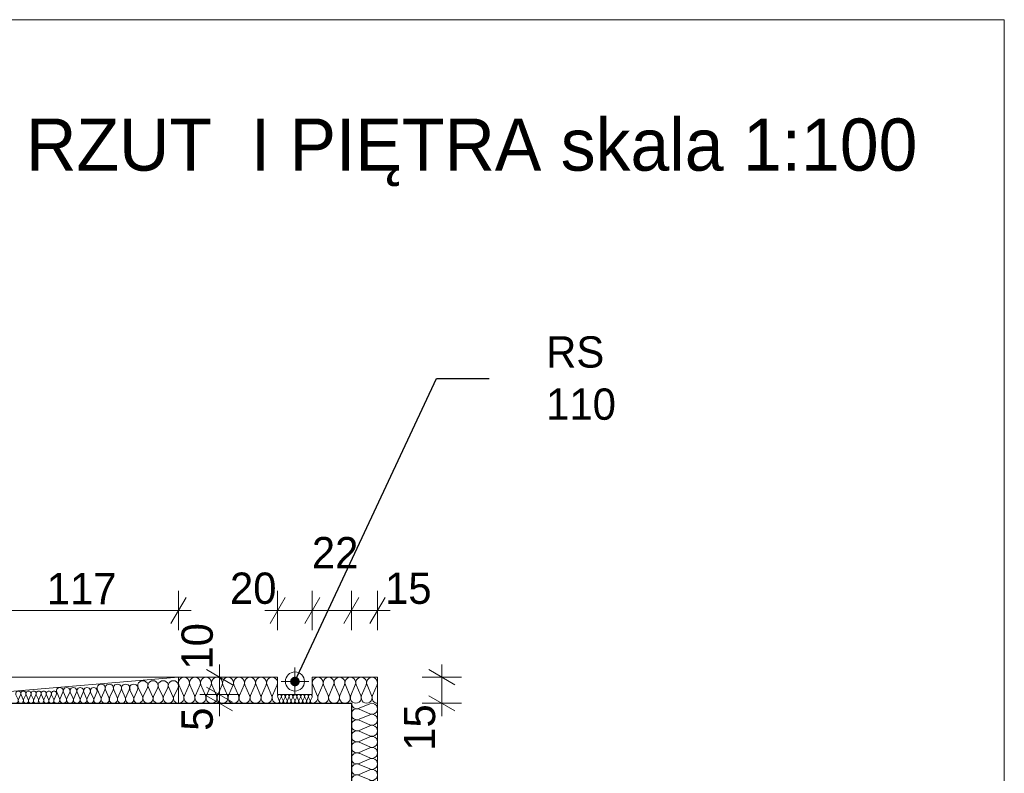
# Model space of a CAD drawing. Extents: x -21260 to 35740, y -2672 to 187028.
# Tile 93 of 120: x 30076 to 35740, y 102693 to 107028. Entities that reach past the tile are written whole.
import ezdxf

# ---------------------------------------------------------------- set-up
doc = ezdxf.new("R2010")
doc.units = 0
doc.header["$MEASUREMENT"] = 0
for name, color, linetype, lineweight in [('A-Opisy_Nr_Pióra__21', 7, 'Continuous', 13), ('ARCH TABELA_Nr_Pióra__21', 7, 'Continuous', 13), ('Arch wymiary_Nr_Pióra__5', 7, 'Continuous', 13), ('INWENT ODWODNIENIE_Nr_Pióra__21', 7, 'Continuous', 13), ('INWENT OPISY_Nr_Pióra__21', 7, 'Continuous', 13), ('INWENT.ŚCIANY_Nr_Pióra__1', 7, 'Continuous', 25)]:
    doc.layers.add(name, color=color, linetype=linetype, lineweight=lineweight)
doc.layers.add('arch izolacje_Nr_Pióra__3', color=7, linetype='Continuous', lineweight=13, true_color=0xff6600)
doc.layers.add('Arch ocieplenie_Nr_Pióra__22', color=7, linetype='Continuous', lineweight=9, true_color=0x7f7f7f)
doc.layers.add('Arch ocieplenie', color=7, linetype='Continuous')
doc.layers.add('Arch wymiary', color=7, linetype='Continuous')
doc.styles.add('GENERATED_STYLE_1', font='txt')
doc.styles.add('GENERATED_STYLE_13', font='txt')
doc.styles.add('GENERATED_STYLE_4', font='txt')
doc.dimstyles.new('GENERATED_STYLE__1', dxfattribs={"dimtxt": 179.999995, "dimasz": 114, "dimexe": 0.18, "dimexo": 0, "dimgap": 0.09, "dimtad": 1, "dimdec": 0, "dimlfac": 0.1, "dimzin": 0, "dimdsep": 46, "dimtxsty": 'GENERATED_STYLE_1', "dimblk": 'ARROWHEAD_2', "dimblk1": 'ARROWHEAD_2', "dimblk2": 'ARROWHEAD_2', "dimcen": 0.09, "dimclrd": 7, "dimclre": 7, "dimclrt": 7, "dimazin": 0, "dimtfac": 1, "dimtdec": 4, "dimtmove": 0, "dimatfit": 3, "dimfxl": 0, "dimtolj": 1, "dimtzin": 0, "dimarcsym": 0})
doc.dimstyles.new('GENERATED_STYLE__3', dxfattribs={"dimtxt": 179.999995, "dimasz": 114, "dimexe": 0.18, "dimexo": 0, "dimgap": 0.09, "dimtad": 1, "dimtih": 1, "dimtoh": 1, "dimdec": 0, "dimlfac": 0.1, "dimzin": 0, "dimdsep": 46, "dimtxsty": 'GENERATED_STYLE_1', "dimblk": 'ARROWHEAD_2', "dimblk1": 'ARROWHEAD_2', "dimblk2": 'ARROWHEAD_2', "dimcen": 0.09, "dimclrd": 7, "dimclre": 7, "dimclrt": 7, "dimazin": 0, "dimtfac": 1, "dimtdec": 4, "dimtmove": 0, "dimatfit": 3, "dimfxl": 0, "dimtolj": 1, "dimtzin": 0, "dimarcsym": 0})
doc.dimstyles.new('GENERATED_STYLE__6', dxfattribs={"dimtxt": 0.18, "dimasz": 109.44, "dimexe": 0.18, "dimexo": 0.0625, "dimgap": 0.09, "dimtad": 0, "dimtih": 1, "dimtoh": 1, "dimdec": 4, "dimzin": 0, "dimdsep": 46, "dimcen": 0.09, "dimadec": 0, "dimazin": 0, "dimtfac": 1, "dimtdec": 4, "dimtmove": 0, "dimatfit": 3, "dimldrblk": 'ARROWHEAD_11', "dimfxl": 0, "dimtolj": 1, "dimtzin": 0, "dimarcsym": 0})

# ---------------------------------------------------------------- blocks, each defined once
blk = doc.blocks.new('Izolacja cieplna 14_143', base_point=(31559.1, 103095.9))
at = {"layer": 'Arch ocieplenie_Nr_Pióra__22', "linetype": 'Continuous'}
for p, q in [((31018.1, 103140.6), (30991.7, 103201.2)), ((31049.7, 103201.2), (31023.4, 103140.6)), ((31081.4, 103140.6), (31055.1, 103201.2)), ((31113.1, 103201.2), (31086.7, 103140.6)), ((31144.7, 103140.6), (31118.4, 103201.2)), ((31176.4, 103201.2), (31150.1, 103140.6)), ((31208.1, 103140.6), (31181.7, 103201.2)), ((31239.7, 103201.2), (31213.4, 103140.6)), ((31271.4, 103140.6), (31245.1, 103201.2)), ((31303.1, 103201.2), (31276.7, 103140.6)), ((31334.7, 103140.6), (31308.4, 103201.2)), ((31366.4, 103201.2), (31340.1, 103140.6)), ((31398.1, 103140.6), (31371.7, 103201.2)), ((31429.7, 103201.2), (31403.4, 103140.6)), ((31461.4, 103140.6), (31435.1, 103201.2)), ((31493.1, 103201.2), (31466.7, 103140.6)), ((31524.7, 103140.6), (31498.4, 103201.2)), ((31556.4, 103201.2), (31530.1, 103140.6))]:
    blk.add_line(p, q, dxfattribs=at)
for centre, start_param, end_param in [((31020.7, 103214), 1.158003, 5.125183), ((31084.1, 103214), 1.158003, 5.125183), ((31147.4, 103214), 1.158003, 5.125183), ((31210.7, 103214), 1.158003, 5.125183), ((31274.1, 103214), 1.158003, 5.125183), ((31337.4, 103214), 1.158003, 5.125183), ((31400.7, 103214), 1.158003, 5.125183), ((31464.1, 103214), 1.158003, 5.125183), ((31527.4, 103214), 1.158003, 5.125183), ((30989.1, 103127.8), 0, 1.983589), ((31052.4, 103127.8), 4.299595, 8.266774), ((31115.7, 103127.8), 4.299595, 8.266774), ((31179.1, 103127.8), 4.299595, 8.266774), ((31242.4, 103127.8), 4.299595, 8.266774), ((31305.7, 103127.8), 4.299595, 8.266774), ((31369.1, 103127.8), 4.299595, 8.266774), ((31432.4, 103127.8), 4.299595, 8.266774), ((31495.7, 103127.8), 4.299595, 8.266774), ((31559.1, 103127.8), 4.299596, 6.283185)]:
    blk.add_ellipse(centre, major_axis=(0, -31.9), ratio=0.992632, start_param=start_param, end_param=end_param, dxfattribs=at)
blk = doc.blocks.new('Izolacja cieplna 14_144', base_point=(31984.1, 100685.9))
at = {"layer": 'Arch ocieplenie_Nr_Pióra__22', "linetype": 'Continuous'}
for p, q in [((32028.8, 103066.8), (32089.4, 103093.2)), ((32089.4, 103035.1), (32028.8, 103061.5)), ((32028.8, 103003.4), (32089.4, 103029.8)), ((32089.4, 102971.7), (32028.8, 102998.1)), ((32028.8, 102940), (32089.4, 102966.3)), ((32089.4, 102908.3), (32028.8, 102934.6)), ((32028.8, 102876.5), (32089.4, 102902.9)), ((32089.4, 102844.8), (32028.8, 102871.2)), ((32028.8, 102813.1), (32089.4, 102839.5)), ((32089.4, 102781.4), (32028.8, 102807.8)), ((32028.8, 102749.7), (32089.4, 102776.1)), ((32089.4, 102718), (32028.8, 102744.4)), ((32028.8, 102686.3), (32089.4, 102712.7)), ((32089.4, 102654.6), (32028.8, 102681)), ((32028.8, 102622.9), (32089.4, 102649.2)), ((32089.4, 102591.2), (32028.8, 102617.5)), ((32028.8, 102559.4), (32089.4, 102585.8)), ((32089.4, 102527.7), (32028.8, 102554.1)), ((32028.8, 102496), (32089.4, 102522.4)), ((32089.4, 102464.3), (32028.8, 102490.7)), ((32028.8, 102432.6), (32089.4, 102459)), ((32089.4, 102400.9), (32028.8, 102427.3)), ((32028.8, 102369.2), (32089.4, 102395.6)), ((32089.4, 102337.5), (32028.8, 102363.8)), ((32028.8, 102305.8), (32089.4, 102332.1)), ((32089.4, 102274), (32028.8, 102300.4)), ((32028.8, 102242.3), (32089.4, 102268.7)), ((32089.4, 102210.6), (32028.8, 102237)), ((32028.8, 102178.9), (32089.4, 102205.3)), ((32089.4, 102147.2), (32028.8, 102173.6)), ((32028.8, 102115.5), (32089.4, 102141.9)), ((32089.4, 102083.8), (32028.8, 102110.2)), ((32028.8, 102052.1), (32089.4, 102078.5)), ((32089.4, 102020.4), (32028.8, 102046.7)), ((32028.8, 101988.6), (32089.4, 102015)), ((32089.4, 101956.9), (32028.8, 101983.3)), ((32028.8, 101925.2), (32089.4, 101951.6)), ((32089.4, 101893.5), (32028.8, 101919.9)), ((32028.8, 101861.8), (32089.4, 101888.2)), ((32089.4, 101830.1), (32028.8, 101856.5)), ((32028.8, 101798.4), (32089.4, 101824.8)), ((32089.4, 101766.7), (32028.8, 101793.1)), ((32028.8, 101735), (32089.4, 101761.3)), ((32089.4, 101703.3), (32028.8, 101729.6)), ((32028.8, 101671.5), (32089.4, 101697.9)), ((32089.4, 101639.8), (32028.8, 101666.2)), ((32028.8, 101608.1), (32089.4, 101634.5)), ((32089.4, 101576.4), (32028.8, 101602.8)), ((32028.8, 101544.7), (32089.4, 101571.1)), ((32089.4, 101513), (32028.8, 101539.4)), ((32028.8, 101481.3), (32089.4, 101507.7)), ((32089.4, 101449.6), (32028.8, 101476)), ((32028.8, 101417.9), (32089.4, 101444.2)), ((32089.4, 101386.2), (32028.8, 101412.5)), ((32028.8, 101354.4), (32089.4, 101380.8)), ((32089.4, 101322.7), (32028.8, 101349.1)), ((32028.8, 101291), (32089.4, 101317.4)), ((32089.4, 101259.3), (32028.8, 101285.7)), ((32028.8, 101227.6), (32089.4, 101254)), ((32089.4, 101195.9), (32028.8, 101222.3)), ((32028.8, 101164.2), (32089.4, 101190.6)), ((32089.4, 101132.5), (32028.8, 101158.8)), ((32028.8, 101100.8), (32089.4, 101127.1)), ((32089.4, 101069), (32028.8, 101095.4)), ((32028.8, 101037.3), (32089.4, 101063.7)), ((32089.4, 101005.6), (32028.8, 101032)), ((32028.8, 100973.9), (32089.4, 101000.3)), ((32089.4, 100942.2), (32028.8, 100968.6)), ((32028.8, 100910.5), (32089.4, 100936.9)), ((32089.4, 100878.8), (32028.8, 100905.2)), ((32028.8, 100847.1), (32089.4, 100873.5)), ((32089.4, 100815.4), (32028.8, 100841.7)), ((32028.8, 100783.6), (32089.4, 100810)), ((32089.4, 100751.9), (32028.8, 100778.3)), ((32028.8, 100720.2), (32089.4, 100746.6)), ((32089.4, 100688.5), (32028.8, 100714.9))]:
    blk.add_line(p, q, dxfattribs=at)
for centre, start_param, end_param in [((32016, 103095.9), 0, 1.983589), ((32102.2, 103064.1), 1.158003, 5.125183), ((32016, 103032.4), 4.299595, 8.266774), ((32016, 102969), 4.299595, 8.266774), ((32102.2, 103000.7), 1.158003, 5.125183), ((32016, 102905.6), 4.299595, 8.266774), ((32102.2, 102937.3), 1.158003, 5.125183), ((32016, 102842.2), 4.299595, 8.266774), ((32102.2, 102873.9), 1.158003, 5.125183), ((32016, 102778.7), 4.299595, 8.266774), ((32102.2, 102810.5), 1.158003, 5.125183), ((32102.2, 102747), 1.158003, 5.125183), ((32016, 102715.3), 4.299595, 8.266774), ((32102.2, 102683.6), 1.158003, 5.125183), ((32016, 102651.9), 4.299595, 8.266774), ((32102.2, 102620.2), 1.158003, 5.125183), ((32016, 102588.5), 4.299595, 8.266774), ((32102.2, 102556.8), 1.158003, 5.125183), ((32016, 102525.1), 4.299595, 8.266774), ((32102.2, 102493.4), 1.158003, 5.125183), ((32016, 102461.6), 4.299595, 8.266774), ((32016, 102398.2), 4.299595, 8.266774), ((32102.2, 102429.9), 1.158003, 5.125183), ((32016, 102334.8), 4.299595, 8.266774), ((32102.2, 102366.5), 1.158003, 5.125183), ((32016, 102271.4), 4.299595, 8.266774), ((32102.2, 102303.1), 1.158003, 5.125183), ((32102.2, 102239.7), 1.158003, 5.125183), ((32016, 102208), 4.299595, 8.266774), ((32102.2, 102176.2), 1.158003, 5.125183), ((32016, 102144.5), 4.299595, 8.266774), ((32102.2, 102112.8), 1.158003, 5.125183), ((32016, 102081.1), 4.299595, 8.266774), ((32102.2, 102049.4), 1.158003, 5.125183), ((32016, 102017.7), 4.299595, 8.266774), ((32102.2, 101986), 1.158003, 5.125183), ((32016, 101954.3), 4.299595, 8.266774), ((32016, 101890.9), 4.299595, 8.266774), ((32102.2, 101922.6), 1.158003, 5.125183), ((32016, 101827.4), 4.299595, 8.266774), ((32102.2, 101859.1), 1.158003, 5.125183), ((32016, 101764), 4.299595, 8.266774), ((32102.2, 101795.7), 1.158003, 5.125183), ((32016, 101700.6), 4.299595, 8.266774), ((32102.2, 101732.3), 1.158003, 5.125183), ((32102.2, 101668.9), 1.158003, 5.125183), ((32016, 101637.2), 4.299595, 8.266774), ((32102.2, 101605.5), 1.158003, 5.125183), ((32016, 101573.7), 4.299595, 8.266774), ((32102.2, 101542), 1.158003, 5.125183), ((32016, 101510.3), 4.299595, 8.266774), ((32102.2, 101478.6), 1.158003, 5.125183), ((32016, 101446.9), 4.299595, 8.266774), ((32016, 101383.5), 4.299595, 8.266774), ((32102.2, 101415.2), 1.158003, 5.125183), ((32016, 101320.1), 4.299595, 8.266774), ((32102.2, 101351.8), 1.158003, 5.125183), ((32016, 101256.6), 4.299595, 8.266774), ((32102.2, 101288.4), 1.158003, 5.125183), ((32016, 101193.2), 4.299595, 8.266774), ((32102.2, 101224.9), 1.158003, 5.125183), ((32102.2, 101161.5), 1.158003, 5.125183), ((32016, 101129.8), 4.299595, 8.266774), ((32102.2, 101098.1), 1.158003, 5.125183), ((32016, 101066.4), 4.299595, 8.266774), ((32102.2, 101034.7), 1.158003, 5.125183), ((32016, 101003), 4.299595, 8.266774), ((32102.2, 100971.2), 1.158003, 5.125183), ((32016, 100939.5), 4.299595, 8.266774), ((32102.2, 100907.8), 1.158003, 5.125183), ((32016, 100876.1), 4.299595, 8.266774), ((32016, 100812.7), 4.299595, 8.266774), ((32102.2, 100844.4), 1.158003, 5.125183), ((32016, 100749.3), 4.299595, 8.266774), ((32102.2, 100781), 1.158003, 5.125183), ((32016, 100685.9), 4.299596, 6.283185), ((32102.2, 100717.6), 1.158003, 5.125183)]:
    blk.add_ellipse(centre, major_axis=(-31.9, 0), ratio=0.994007, start_param=start_param, end_param=end_param, dxfattribs=at)
blk = doc.blocks.new('Izolacja cieplna 14_195', base_point=(30989.1, 103095.9))
at = {"layer": 'Arch ocieplenie_Nr_Pióra__22', "linetype": 'Continuous'}
for p, q in [((30781.9, 103134.6), (30757.5, 103187.1)), ((30811.1, 103187.1), (30786.8, 103134.6)), ((30840.4, 103134.6), (30816, 103187.1)), ((30869.6, 103187.1), (30845.3, 103134.6)), ((30898.9, 103134.6), (30874.5, 103187.1)), ((30928.1, 103187.1), (30903.8, 103134.6)), ((30957.4, 103134.6), (30933, 103187.1)), ((30986.6, 103187.1), (30962.3, 103134.6))]:
    blk.add_line(p, q, dxfattribs=at)
for centre, start_param, end_param in [((30784.3, 103198.2), 2.728799, 6.695979), ((30842.8, 103198.2), 2.728799, 6.695979), ((30901.3, 103198.2), 2.728799, 6.695979), ((30959.8, 103198.2), 2.728799, 6.695979), ((30755.1, 103123.5), 1.570796, 3.554385), ((30813.6, 103123.5), 5.870392, 9.837571), ((30872.1, 103123.5), 5.870392, 9.837571), ((30930.6, 103123.5), 5.870392, 9.837571), ((30989.1, 103123.5), 5.870392, 7.853982)]:
    blk.add_ellipse(centre, major_axis=(-29.2, 0), ratio=0.945239, start_param=start_param, end_param=end_param, dxfattribs=at)
blk = doc.blocks.new('Izolacja cieplna 14_196', base_point=(30755.1, 103095.9))
at = {"layer": 'Arch ocieplenie_Nr_Pióra__22', "linetype": 'Continuous'}
for p, q in [((30542.5, 103128.6), (30523, 103173.1)), ((30565.9, 103173.1), (30546.4, 103128.6)), ((30589.3, 103128.6), (30569.8, 103173.1)), ((30612.7, 103173.1), (30593.2, 103128.6)), ((30636.1, 103128.6), (30616.6, 103173.1)), ((30659.5, 103173.1), (30640, 103128.6)), ((30682.9, 103128.6), (30663.4, 103173.1)), ((30706.3, 103173.1), (30686.8, 103128.6)), ((30729.7, 103128.6), (30710.2, 103173.1)), ((30753.1, 103173.1), (30733.6, 103128.6))]:
    blk.add_line(p, q, dxfattribs=at)
for centre, start_param, end_param in [((30544.5, 103182.5), 2.728799, 6.695979), ((30591.3, 103182.5), 2.728799, 6.695979), ((30638.1, 103182.5), 2.728799, 6.695979), ((30684.9, 103182.5), 2.728799, 6.695979), ((30731.7, 103182.5), 2.728799, 6.695979), ((30521.1, 103119.2), 1.570796, 3.554385), ((30567.9, 103119.2), 5.870392, 9.837571), ((30614.7, 103119.2), 5.870392, 9.837571), ((30661.5, 103119.2), 5.870392, 9.837571), ((30708.3, 103119.2), 5.870392, 9.837571), ((30755.1, 103119.2), 5.870392, 7.853982)]:
    blk.add_ellipse(centre, major_axis=(-23.4, 0), ratio=0.999783, start_param=start_param, end_param=end_param, dxfattribs=at)
blk = doc.blocks.new('Izolacja cieplna 14_197', base_point=(30521.1, 103095.9))
at = {"layer": 'Arch ocieplenie_Nr_Pióra__22', "linetype": 'Continuous'}
for p, q in [((30304.9, 103122.7), (30288.7, 103159)), ((30324.4, 103159), (30308.2, 103122.7)), ((30343.9, 103122.7), (30327.7, 103159)), ((30363.4, 103159), (30347.2, 103122.7)), ((30382.9, 103122.7), (30366.7, 103159)), ((30402.4, 103159), (30386.2, 103122.7)), ((30421.9, 103122.7), (30405.7, 103159)), ((30441.4, 103159), (30425.2, 103122.7)), ((30460.9, 103122.7), (30444.7, 103159)), ((30480.4, 103159), (30464.2, 103122.7)), ((30499.9, 103122.7), (30483.7, 103159)), ((30519.4, 103159), (30503.2, 103122.7))]:
    blk.add_line(p, q, dxfattribs=at)
for centre, start_param, end_param in [((30306.6, 103166.7), 2.728799, 6.695979), ((30345.6, 103166.7), 2.728799, 6.695979), ((30384.6, 103166.7), 2.728799, 6.695979), ((30423.6, 103166.7), 2.728799, 6.695979), ((30462.6, 103166.7), 2.728799, 6.695979), ((30501.6, 103166.7), 2.728799, 6.695979), ((30287.1, 103115), 1.570796, 3.554385), ((30326.1, 103115), 5.870392, 9.837571), ((30365.1, 103115), 5.870392, 9.837571), ((30404.1, 103115), 5.870392, 9.837571), ((30443.1, 103115), 5.870392, 9.837571), ((30482.1, 103115), 5.870392, 9.837571), ((30521.1, 103115), 5.870392, 7.853982)]:
    blk.add_ellipse(centre, major_axis=(-19.5, 0), ratio=0.98162, start_param=start_param, end_param=end_param, dxfattribs=at)
blk = doc.blocks.new('Izolacja cieplna 14_198', base_point=(30287.1, 103095.9))
at = {"layer": 'Arch ocieplenie_Nr_Pióra__22', "linetype": 'Continuous'}
for p, q in [((30066.5, 103116.7), (30054.3, 103145)), ((30081.1, 103145), (30068.9, 103116.7)), ((30095.7, 103116.7), (30083.5, 103145)), ((30110.3, 103145), (30098.2, 103116.7)), ((30125, 103116.7), (30112.8, 103145)), ((30139.6, 103145), (30127.4, 103116.7)), ((30154.2, 103116.7), (30142, 103145)), ((30168.8, 103145), (30156.7, 103116.7)), ((30183.5, 103116.7), (30171.3, 103145)), ((30198.1, 103145), (30185.9, 103116.7)), ((30212.7, 103116.7), (30200.5, 103145)), ((30227.3, 103145), (30215.2, 103116.7)), ((30242, 103116.7), (30229.8, 103145)), ((30256.6, 103145), (30244.4, 103116.7)), ((30271.2, 103116.7), (30259, 103145)), ((30285.8, 103145), (30273.7, 103116.7))]:
    blk.add_line(p, q, dxfattribs=at)
for centre, start_param, end_param in [((30067.7, 103151), 1.158003, 5.125183), ((30096.9, 103151), 1.158003, 5.125183), ((30126.2, 103151), 1.158003, 5.125183), ((30155.4, 103151), 1.158003, 5.125183), ((30184.7, 103151), 1.158003, 5.125183), ((30213.9, 103151), 1.158003, 5.125183), ((30243.2, 103151), 1.158003, 5.125183), ((30272.4, 103151), 1.158003, 5.125183), ((30053.1, 103110.7), 6.283185, 8.266774), ((30082.3, 103110.7), 4.299595, 8.266774), ((30111.6, 103110.7), 4.299595, 8.266774), ((30140.8, 103110.7), 4.299595, 8.266774), ((30170.1, 103110.7), 4.299595, 8.266774), ((30199.3, 103110.7), 4.299595, 8.266774), ((30228.6, 103110.7), 4.299595, 8.266774), ((30257.8, 103110.7), 4.299595, 8.266774), ((30287.1, 103110.7), 4.299596, 6.283185)]:
    blk.add_ellipse(centre, major_axis=(0, -14.9), ratio=0.982321, start_param=start_param, end_param=end_param, dxfattribs=at)
blk = doc.blocks.new('Izolacja cieplna 14_206', base_point=(31759.1, 103095.9))
at = {"layer": 'Arch ocieplenie_Nr_Pióra__22', "linetype": 'Continuous'}
for p, q in [((31569.2, 103110.8), (31560, 103131)), ((31580.4, 103131), (31571.1, 103110.8)), ((31591.5, 103110.8), (31582.2, 103131)), ((31602.6, 103131), (31593.3, 103110.8)), ((31613.7, 103110.8), (31604.4, 103131)), ((31624.8, 103131), (31615.6, 103110.8)), ((31635.9, 103110.8), (31626.7, 103131)), ((31647, 103131), (31637.8, 103110.8)), ((31658.1, 103110.8), (31648.9, 103131)), ((31669.2, 103131), (31660, 103110.8)), ((31680.4, 103110.8), (31671.1, 103131)), ((31691.5, 103131), (31682.2, 103110.8)), ((31702.6, 103110.8), (31693.3, 103131)), ((31713.7, 103131), (31704.4, 103110.8)), ((31724.8, 103110.8), (31715.6, 103131)), ((31735.9, 103131), (31726.7, 103110.8)), ((31747, 103110.8), (31737.8, 103131)), ((31758.1, 103131), (31748.9, 103110.8))]:
    blk.add_line(p, q, dxfattribs=at)
for centre, start_param, end_param in [((31570.2, 103135.2), 2.728799, 6.695979), ((31559.1, 103106.5), 1.570796, 3.554385), ((31581.3, 103106.5), 5.870392, 9.837571), ((31592.4, 103135.2), 2.728799, 6.695979), ((31603.5, 103106.5), 5.870392, 9.837571), ((31614.6, 103135.2), 2.728799, 6.695979), ((31625.7, 103106.5), 5.870392, 9.837571), ((31636.8, 103135.2), 2.728799, 6.695979), ((31648, 103106.5), 5.870392, 9.837571), ((31659.1, 103135.2), 2.728799, 6.695979), ((31670.2, 103106.5), 5.870392, 9.837571), ((31681.3, 103135.2), 2.728799, 6.695979), ((31692.4, 103106.5), 5.870392, 9.837571), ((31703.5, 103135.2), 2.728799, 6.695979), ((31714.6, 103106.5), 5.870392, 9.837571), ((31725.7, 103135.2), 2.728799, 6.695979), ((31736.8, 103106.5), 5.870392, 9.837571), ((31748, 103135.2), 2.728799, 6.695979), ((31759.1, 103106.5), 5.870392, 7.853982)]:
    blk.add_ellipse(centre, major_axis=(-11.1, 0), ratio=0.957051, start_param=start_param, end_param=end_param, dxfattribs=at)
blk = doc.blocks.new('Izolacja cieplna 14_207', base_point=(32134.1, 103095.9))
at = {"layer": 'Arch ocieplenie_Nr_Pióra__22', "linetype": 'Continuous'}
for p, q in [((31787.7, 103140.6), (31761.7, 103201.2)), ((31818.9, 103201.2), (31792.9, 103140.6)), ((31850.2, 103140.6), (31824.2, 103201.2)), ((31881.4, 103201.2), (31855.4, 103140.6)), ((31912.7, 103140.6), (31886.7, 103201.2)), ((31943.9, 103201.2), (31917.9, 103140.6)), ((31975.2, 103140.6), (31949.2, 103201.2)), ((32006.4, 103201.2), (31980.4, 103140.6)), ((32037.7, 103140.6), (32011.7, 103201.2)), ((32068.9, 103201.2), (32042.9, 103140.6)), ((32100.2, 103140.6), (32074.2, 103201.2)), ((32131.4, 103201.2), (32105.4, 103140.6))]:
    blk.add_line(p, q, dxfattribs=at)
for centre, start_param, end_param in [((31790.3, 103214), 1.158003, 5.125183), ((31852.8, 103214), 1.158003, 5.125183), ((31915.3, 103214), 1.158003, 5.125183), ((31977.8, 103214), 1.158003, 5.125183), ((32040.3, 103214), 1.158003, 5.125183), ((32102.8, 103214), 1.158003, 5.125183), ((31759.1, 103127.8), 6.283185, 8.266774), ((31821.6, 103127.8), 4.299595, 8.266774), ((31884.1, 103127.8), 4.299595, 8.266774), ((31946.6, 103127.8), 4.299595, 8.266774), ((32009.1, 103127.8), 4.299595, 8.266774), ((32071.6, 103127.8), 4.299595, 8.266774), ((32134.1, 103127.8), 4.299596, 6.283185)]:
    blk.add_ellipse(centre, major_axis=(0, -31.9), ratio=0.979574, start_param=start_param, end_param=end_param, dxfattribs=at)
blk = doc.blocks.new('*D686')
at = {"layer": 'Arch wymiary_Nr_Pióra__5', "linetype": 'Continuous'}
for p, q in [((31150, 103189.2), (31300, 103102.6)), ((31337.5, 103145.9), (31112.5, 103145.9)), ((31337.5, 103095.9), (31112.5, 103095.9)), ((31150, 103139.2), (31300, 103052.6)), ((31225, 103095.9), (31225, 103145.9)), ((31225, 103022.5), (31225, 103095.9))]:
    blk.add_line(p, q, dxfattribs=at)
at = {"layer": 'Arch wymiary_Nr_Pióra__5', "char_height": 180, "attachment_point": 7, "rotation": 90, "style": 'GENERATED_STYLE_1'}
for s, insert in [('{10}', (31189, 103289.2)), ('{5}', (31189, 102937.3))]:
    blk.add_mtext(s, dxfattribs=dict(at, insert=insert))
blk = doc.blocks.new('ARROWHEAD_2')
at = {"color": 0, "linetype": 'Continuous', "lineweight": 0}
for p, q in [((-0.378, -0.655), (0.378, 0.655)), ((0, 0), (-1, 0))]:
    blk.add_line(p, q, dxfattribs=at)
blk = doc.blocks.new('*D687')
at = {"layer": 'Arch wymiary_Nr_Pióra__5', "linetype": 'Continuous'}
for p, q in [((31300, 103202.6), (31150, 103289.2)), ((31225, 103245.9), (31225, 103319.2)), ((31337.5, 103245.9), (31112.5, 103245.9)), ((31225, 103145.9), (31225, 103245.9)), ((31150, 103189.2), (31300, 103102.6)), ((31337.5, 103145.9), (31112.5, 103145.9))]:
    blk.add_line(p, q, dxfattribs=at)
at = {"layer": 'Arch wymiary_Nr_Pióra__5', "char_height": 180, "attachment_point": 7, "rotation": 90, "style": 'GENERATED_STYLE_1'}
for s, insert in [('{10}', (31189, 103289.2)), ('{5}', (31189, 102937.3))]:
    blk.add_mtext(s, dxfattribs=dict(at, insert=insert))
blk = doc.blocks.new('*D688')
at = {"layer": 'Arch wymiary_Nr_Pióra__5', "linetype": 'Continuous'}
for p, q in [((29819.1, 103516.7), (29819.1, 103741.7)), ((30989.1, 103516.7), (30989.1, 103741.7)), ((29862.4, 103704.2), (29775.8, 103554.2)), ((30945.8, 103554.2), (31032.4, 103704.2)), ((29745.7, 103629.2), (29819.1, 103629.2)), ((29819.1, 103629.2), (30989.1, 103629.2)), ((30989.1, 103629.2), (31062.4, 103629.2))]:
    blk.add_line(p, q, dxfattribs=at)
at = {"layer": 'Arch wymiary_Nr_Pióra__5', "insert": (30231.3, 103665.2), "char_height": 180, "attachment_point": 7, "style": 'GENERATED_STYLE_1'}
blk.add_mtext('{117}', dxfattribs=at)
blk = doc.blocks.new('*D689')
at = {"layer": 'Arch wymiary_Nr_Pióra__5', "linetype": 'Continuous'}
for p, q in [((31559.1, 103516.7), (31559.1, 103741.7)), ((31759.1, 103516.7), (31759.1, 103741.7)), ((31602.4, 103704.2), (31515.8, 103554.2)), ((31802.4, 103704.2), (31715.8, 103554.2)), ((31485.7, 103629.2), (31559.1, 103629.2)), ((31559.1, 103629.2), (31759.1, 103629.2))]:
    blk.add_line(p, q, dxfattribs=at)
at = {"layer": 'Arch wymiary_Nr_Pióra__5', "char_height": 180, "attachment_point": 7, "style": 'GENERATED_STYLE_1'}
for s, insert in [('{22}', (31756.4, 103872.2)), ('{20}', (31285.3, 103665.2)), ('{15}', (32177.4, 103665.2))]:
    blk.add_mtext(s, dxfattribs=dict(at, insert=insert))
blk = doc.blocks.new('*D690')
at = {"layer": 'Arch wymiary_Nr_Pióra__5', "linetype": 'Continuous'}
for p, q in [((31759.1, 103516.7), (31759.1, 103741.7)), ((31984.1, 103516.7), (31984.1, 103741.7)), ((31802.4, 103704.2), (31715.8, 103554.2)), ((32027.4, 103704.2), (31940.8, 103554.2)), ((31759.1, 103629.2), (31984.1, 103629.2))]:
    blk.add_line(p, q, dxfattribs=at)
at = {"layer": 'Arch wymiary_Nr_Pióra__5', "char_height": 180, "attachment_point": 7, "style": 'GENERATED_STYLE_1'}
for s, insert in [('{22}', (31756.4, 103872.2)), ('{20}', (31285.3, 103665.2)), ('{15}', (32177.4, 103665.2))]:
    blk.add_mtext(s, dxfattribs=dict(at, insert=insert))
blk = doc.blocks.new('*D691')
at = {"layer": 'Arch wymiary_Nr_Pióra__5', "linetype": 'Continuous'}
for p, q in [((31984.1, 103516.7), (31984.1, 103741.7)), ((32134.1, 103516.7), (32134.1, 103741.7)), ((32027.4, 103704.2), (31940.8, 103554.2)), ((32090.8, 103554.2), (32177.4, 103704.2)), ((31984.1, 103629.2), (32134.1, 103629.2)), ((32134.1, 103629.2), (32207.4, 103629.2))]:
    blk.add_line(p, q, dxfattribs=at)
at = {"layer": 'Arch wymiary_Nr_Pióra__5', "char_height": 180, "attachment_point": 7, "style": 'GENERATED_STYLE_1'}
for s, insert in [('{22}', (31756.4, 103872.2)), ('{20}', (31285.3, 103665.2)), ('{15}', (32177.4, 103665.2))]:
    blk.add_mtext(s, dxfattribs=dict(at, insert=insert))
blk = doc.blocks.new('*D692')
at = {"layer": 'Arch wymiary_Nr_Pióra__5', "linetype": 'Continuous'}
for p, q in [((32579.2, 103202.6), (32429.2, 103289.2)), ((32504.2, 103245.9), (32504.2, 103319.2)), ((32616.7, 103245.9), (32391.7, 103245.9)), ((32504.2, 103095.9), (32504.2, 103245.9)), ((32616.7, 103095.9), (32391.7, 103095.9)), ((32429.2, 103139.2), (32579.2, 103052.6)), ((32504.2, 103022.5), (32504.2, 103095.9))]:
    blk.add_line(p, q, dxfattribs=at)
at = {"layer": 'Arch wymiary_Nr_Pióra__5', "insert": (32468.2, 102822.1), "char_height": 180, "attachment_point": 7, "rotation": 90, "style": 'GENERATED_STYLE_1'}
blk.add_mtext('{15}', dxfattribs=at)
blk = doc.blocks.new('ARROWHEAD_11')
at = {"color": 0, "linetype": 'Continuous', "lineweight": 0}
blk.add_line((0, 0), (-1, 0), dxfattribs=at)
at = {"color": 0, "linetype": 'Continuous', "lineweight": 0, "const_width": 0.25, "flags": 128}
blk.add_lwpolyline([(-0.125, 0, 1), (0.125, 0, 1)], format="xyb", close=True, dxfattribs=at)

msp = doc.modelspace()

# ---------------------------------------------------------------- linework, layer by layer
at = {"layer": 'arch izolacje_Nr_Pióra__3', "linetype": 'Continuous'}
for p, q in [((13919.1, 103245.9), (31559.1, 103245.9)), ((30989.1, 103245.9), (29819.1, 103145.9)), ((31559.1, 103245.9), (29819.1, 103245.9)), ((30989.1, 103095.9), (30989.1, 103245.9)), ((31559.1, 103245.9), (31559.1, 103145.9)), ((32134.1, 103245.9), (31759.1, 103245.9)), ((31759.1, 103245.9), (31759.1, 103145.9)), ((31759.1, 103245.9), (32134.1, 103245.9)), ((32134.1, 100685.9), (32134.1, 103245.9)), ((32134.1, 103245.9), (32134.1, 91315.9)), ((31759.1, 103145.9), (31559.1, 103145.9))]:
    msp.add_line(p, q, dxfattribs=at)
at = {"layer": 'ARCH TABELA_Nr_Pióra__21', "linetype": 'Continuous'}
for p, q in [((-21259.9, 107028.4), (35740.1, 107028.4)), ((35740.1, 107028.4), (35740.1, 77328.4))]:
    msp.add_line(p, q, dxfattribs=at)
at = {"layer": 'INWENT ODWODNIENIE_Nr_Pióra__21', "linetype": 'Continuous'}
for p, q in [((31659.1, 103300.9), (31659.1, 103140.9)), ((31579.1, 103220.9), (31739.1, 103220.9))]:
    msp.add_line(p, q, dxfattribs=at)
msp.add_circle((31659.1, 103220.9), 55, dxfattribs=at)
at = {"layer": 'INWENT.ŚCIANY_Nr_Pióra__1', "linetype": 'Continuous'}
for p, q in [((29839.1, 103095.9), (31984.1, 103095.9)), ((31984.1, 103095.9), (31984.1, 100705.9))]:
    msp.add_line(p, q, dxfattribs=at)

# ---------------------------------------------------------------- block references
at = {"layer": 'Arch ocieplenie', "color": 104, "linetype": 'Continuous', "lineweight": 9, "true_color": 0x029e21}
for name, p in [('Izolacja cieplna 14_196', (30755.1, 103095.9)), ('Izolacja cieplna 14_195', (30989.1, 103095.9)), ('Izolacja cieplna 14_143', (31559.1, 103095.9)), ('Izolacja cieplna 14_207', (32134.1, 103095.9)), ('Izolacja cieplna 14_198', (30287.1, 103095.9)), ('Izolacja cieplna 14_197', (30521.1, 103095.9)), ('Izolacja cieplna 14_206', (31759.1, 103095.9)), ('Izolacja cieplna 14_144', (31984.1, 100685.9))]:
    msp.add_blockref(name, p, dxfattribs=at)

# ---------------------------------------------------------------- texts
at = {"layer": 'A-Opisy_Nr_Pióra__21', "linetype": 'Continuous', "insert": (35240.1, 106459.8), "char_height": 300, "attachment_point": 3, "style": 'GENERATED_STYLE_13'}
msp.add_mtext('{RZUT  I PIĘTRA skala 1:100}', dxfattribs=at)
at = {"layer": 'INWENT OPISY_Nr_Pióra__21', "linetype": 'Continuous', "insert": (33104.2, 104965.6), "char_height": 180, "width": 692.895, "attachment_point": 4, "style": 'GENERATED_STYLE_4'}
msp.add_mtext('{RS 110}', dxfattribs=at)

# ---------------------------------------------------------------- dimensions: what is measured, and where the dimension line sits
at = {"layer": 'Arch wymiary', "linetype": 'Continuous'}
for base, p1, p2, picture, middle in [((31559.1, 103629.2), (31559.1, 103245.9), (31759.1, 103245.9), '*D689', (31421.9, 103755.2)), ((31559.0697, 103629.1505), (31759.0687, 103245.858), (31984.0681, 103095.8551), '*D690', (31892.9623, 103962.1505)), ((31559.1, 103629.2), (31984.1, 103095.9), (32134.1, 103245.9), '*D691', (32314, 103755.2)), ((29819.1, 103629.2), (29819.1, 103120.9), (30989.1, 103245.9), '*D688', (30427.1, 103755.2))]:
    dim = msp.add_linear_dim(base=base, p1=p1, p2=p2, dimstyle='GENERATED_STYLE__3', dxfattribs=at)
    dim.commit()
    dim.dimension.update_dxf_attribs({"geometry": picture, "text_midpoint": middle})
for base, p1, p2, picture, middle in [((31225, 103095.9), (30989.1, 103095.9), (31559.1, 103145.9), '*D686', (31099, 103005.6)), ((31225, 103095.9), (31559.1, 103145.9), (30989.1, 103245.9), '*D687', (31099, 103425.8)), ((32504.2, 103095.9), (31984.1, 103095.9), (32134.1, 103245.9), '*D692', (32378.2, 102958.7))]:
    dim = msp.add_linear_dim(base=base, p1=p1, p2=p2, angle=90, dimstyle='GENERATED_STYLE__1', dxfattribs=at)
    dim.commit()
    dim.dimension.update_dxf_attribs({"geometry": picture, "text_midpoint": middle})

# ---------------------------------------------------------------- leaders
at = {"layer": 'INWENT OPISY_Nr_Pióra__21', "linetype": 'Continuous', "annotation_type": 0, "has_hookline": 1, "hookline_direction": 1, "text_width": 437.1}
msp.add_leader([(31659.1, 103220.9), (32473.4, 104964.7), (32776.5, 104964.7)], dimstyle='GENERATED_STYLE__6', dxfattribs=at)

doc.saveas('drawing.dxf')
